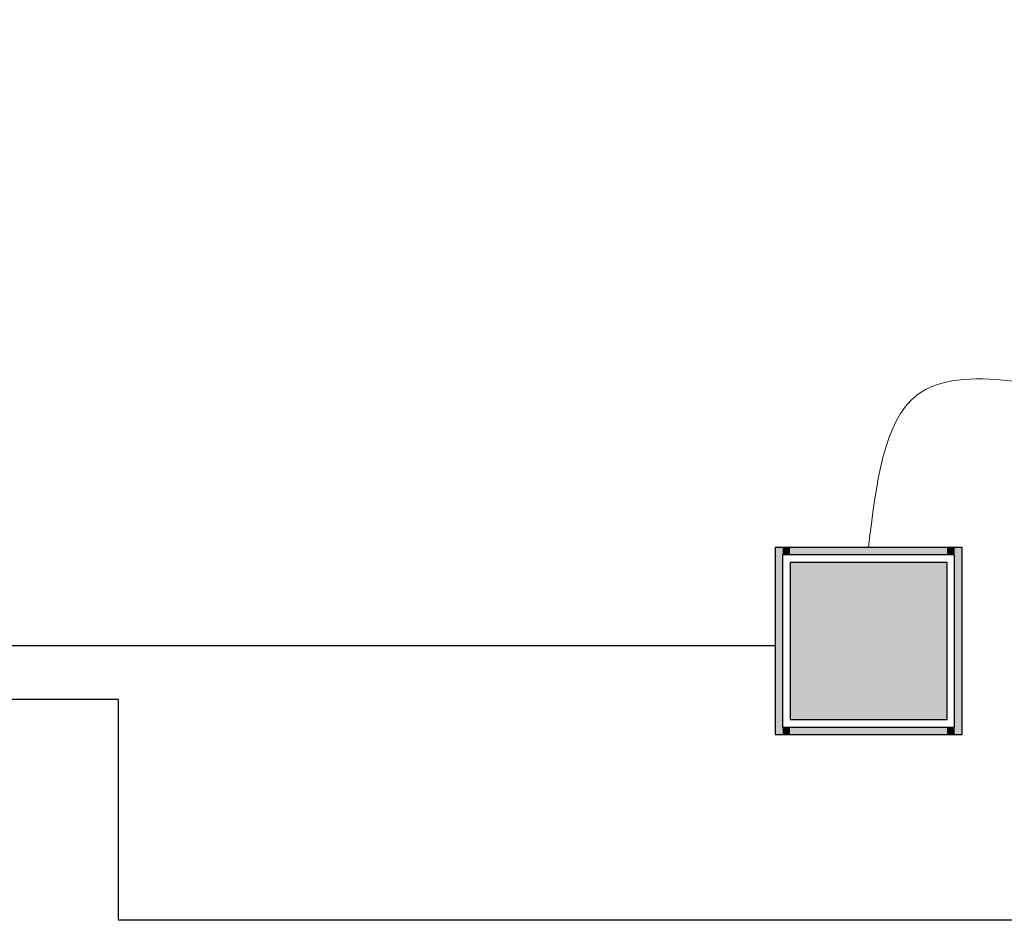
# Model space of a CAD drawing. Header units: millimetres. Extents: x 2709036 to 2756280, y 168165 to 192362.
# Tile 187 of 192: x 2748844 to 2750160, y 174486 to 175689. Entities that reach past the tile are written whole.
import ezdxf

# ---------------------------------------------------------------- set-up
doc = ezdxf.new("R2010")
doc.units = ezdxf.units.MM
doc.header["$MEASUREMENT"] = 0
doc.layers.add('D+H Urządzenia', color=30, linetype='Continuous')
doc.layers.add('DH_SO_HDGs', color=3, linetype='Continuous')
doc.layers.add('D+H_TABELKA', color=7, linetype='Continuous', lineweight=13)

msp = doc.modelspace()

# ---------------------------------------------------------------- linework, layer by layer
at = {"layer": 'D+H Urządzenia', "color": 1}
for p, q in [((2750103.3, 174983.8), (2749853.3, 174983.8)), ((2749853.3, 174983.8), (2749853.3, 174733.8)), ((2750103.3, 174733.8), (2750103.3, 174983.8)), ((2750093.3, 174973.8), (2749863.3, 174973.8)), ((2749863.3, 174973.8), (2749863.3, 174743.8)), ((2750083.3, 174963.8), (2749873.3, 174963.8)), ((2749873.3, 174963.8), (2749873.3, 174753.8)), ((2750083.3, 174753.8), (2750083.3, 174963.8)), ((2750093.3, 174743.8), (2750093.3, 174973.8)), ((2749873.3, 174753.8), (2750083.3, 174753.8)), ((2749863.3, 174743.8), (2750093.3, 174743.8)), ((2749853.3, 174733.8), (2750103.3, 174733.8))]:
    msp.add_line(p, q, dxfattribs=at)
at = {"layer": 'D+H Urządzenia', "color": 1, "lineweight": 0, "extrusion": (0, 0, -1)}
for points in [[(-2749853.3, 174733.8), (-2749853.3, 174983.8), (-2749863.3, 174733.8)], [(-2749863.3, 174733.8), (-2749853.3, 174983.8), (-2749863.3, 174983.8)], [(-2749863.3, 174973.8), (-2749863.3, 174983.8), (-2749873.3, 174973.8)], [(-2749873.3, 174973.8), (-2749863.3, 174983.8), (-2749873.3, 174983.8)], [(-2750083.3, 174973.8), (-2750083.3, 174983.8), (-2750093.3, 174973.8)], [(-2750093.3, 174973.8), (-2750083.3, 174983.8), (-2750093.3, 174983.8)], [(-2750093.3, 174733.8), (-2750093.3, 174983.8), (-2750103.3, 174733.8)], [(-2750103.3, 174733.8), (-2750093.3, 174983.8), (-2750103.3, 174983.8)], [(-2749873.3, 174753.8), (-2749873.3, 174963.8), (-2750083.3, 174753.8)], [(-2750083.3, 174753.8), (-2749873.3, 174963.8), (-2750083.3, 174963.8)], [(-2749863.3, 174733.8), (-2749863.3, 174743.8), (-2749873.3, 174733.8)], [(-2749873.3, 174733.8), (-2749863.3, 174743.8), (-2749873.3, 174743.8)], [(-2750083.3, 174733.8), (-2750083.3, 174743.8), (-2750093.3, 174733.8)], [(-2750093.3, 174733.8), (-2750083.3, 174743.8), (-2750093.3, 174743.8)]]:
    msp.add_solid(points, dxfattribs=at)
at = {"layer": 'D+H Urządzenia', "color": 1, "lineweight": 0}
for points in [[(2749873.3, 174973.8), (2749873.3, 174983.8), (2750083.3, 174973.8)], [(2750083.3, 174973.8), (2749873.3, 174983.8), (2750083.3, 174983.8)], [(2749873.3, 174733.8), (2749873.3, 174743.8), (2750083.3, 174733.8)], [(2750083.3, 174733.8), (2749873.3, 174743.8), (2750083.3, 174743.8)]]:
    msp.add_solid(points, dxfattribs=at)
at = {"layer": 'D+H_TABELKA', "ltscale": 5}
msp.add_spline([(2749978.3, 174983.8), (2750042.8, 175187.2), (2750324.9, 175187.2), (2750927.6, 175688.6)], degree=3, dxfattribs=at)
at = {"layer": 'DH_SO_HDGs'}
for p, q in [((2744836.4, 174852.8), (2749853.3, 174852.8)), ((2748975.9, 174780.9), (2744820.3, 174780.9)), ((2748975.9, 174485.8), (2748975.9, 174780.9)), ((2751514.1, 174485.8), (2748975.9, 174485.8))]:
    msp.add_line(p, q, dxfattribs=at)

doc.saveas('drawing.dxf')
